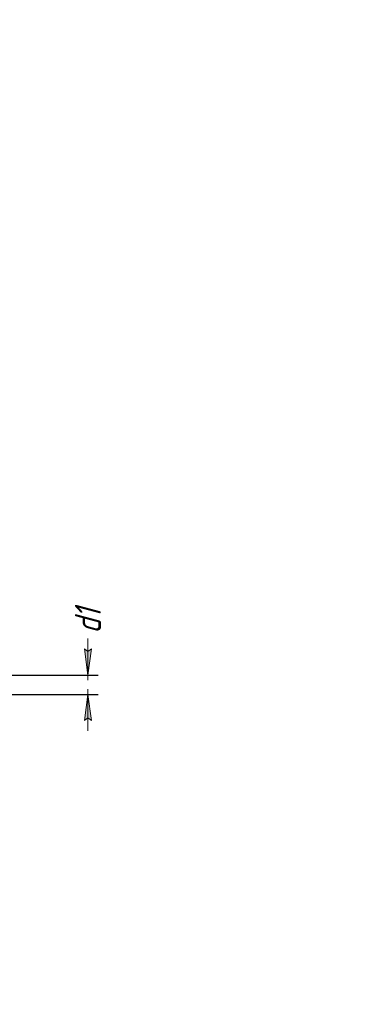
# Model space of a CAD drawing. Header units: millimetres. Extents: x 0 to 297, y 0 to 420.
# Tile 13 of 13: x 231 to 297, y 231 to 420. Entities that reach past the tile are written whole.
import ezdxf

# ---------------------------------------------------------------- set-up
doc = ezdxf.new("R2010")
doc.units = ezdxf.units.MM
doc.linetypes.add('K5LT_THIN', pattern=[0])
doc.layers.add('Системный слой', color=7, linetype='Continuous')
doc.styles.add('KDIMTEXTSTYLE', font='GOST_AU.SHX', dxfattribs={"width": 0.96, "oblique": 15, "height": 5})
doc.dimstyles.new('KDIMSTYLE (0.25)', dxfattribs={"dimtxt": 5, "dimasz": 1, "dimexe": 2, "dimexo": 0, "dimgap": 1, "dimtad": 1, "dimlfac": 4, "dimtxsty": 'KDIMTEXTSTYLE', "dimsah": 1, "dimcen": 0, "dimdle": 1, "dimadec": 0, "dimazin": 0, "dimtfac": 0.667, "dimtmove": 0, "dimatfit": 3, "dimfxl": 1, "dimtvp": 1, "dimtolj": 1, "dimtzin": 0, "dimarcsym": 0})

# ---------------------------------------------------------------- blocks, each defined once
blk = doc.blocks.new('KDIMARROW_02')
at = {"layer": 'Системный слой'}
blk.add_hatch(color=0, dxfattribs=at).paths.add_polyline_path([(4.5, 0), (5, 0.66), (0, 0), (5, -0.66)])
at = {"layer": 'Системный слой', "color": 0, "linetype": 'K5LT_THIN', "lineweight": 18}
for p, q in [((0, 0), (-1, 0)), ((5, 0.66), (0, 0)), ((0, 0), (5, -0.66)), ((0, 0), (7, 0)), ((4.5, 0), (5, 0.66)), ((5, -0.66), (4.5, 0))]:
    blk.add_line(p, q, dxfattribs=at)

msp = doc.modelspace()

# ---------------------------------------------------------------- dimensions: what is measured, and where the dimension line sits
at = {"layer": 'Системный слой', "color": 7}
msp.add_linear_dim(base=(244.0794, 294.0296), p1=(190.3066, 290.2796), p2=(190.3066, 294.0296), angle=90, location=(244.0794, 304.387), text='\\H5.0;\\W0.965;\\Q15;\\H5.0;\\W0.965;\\Q15;\\Q15;d1', dimstyle='KDIMSTYLE (0.25)', override={"dimexo": 0, "dimblk1": 'KDIMARROW_02', "dimblk2": 'KDIMARROW_02', "dimse1": 0, "dimse2": 0, "dimclrt": 7, "dimtolj": 1}, dxfattribs=at).render()

doc.saveas('drawing.dxf')
